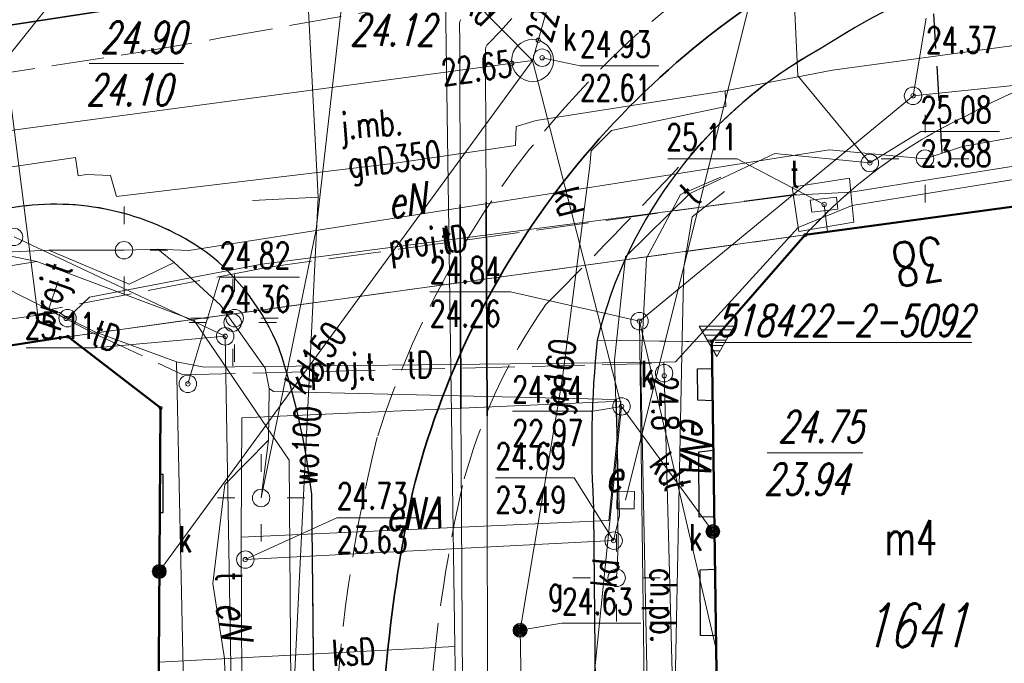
# Model space of a CAD drawing. Header units: metres. Extents: x 5515378 to 5515541, y 5844026 to 5844183.
# Tile 9 of 12: x 5515463 to 5515491, y 5844112 to 5844131. Entities that reach past the tile are written whole.
import ezdxf
from ezdxf.enums import TextEntityAlignment as Align

# ---------------------------------------------------------------- set-up
doc = ezdxf.new("R2010")
doc.units = ezdxf.units.M
doc.header["$MEASUREMENT"] = 0
for name, pattern in [('1', [0]), ('2_EGBU_A', [0]), ('3_14', [1, -1]), ('3_OTKC', [1.5, 1, -0.5]), ('3_OTKJ', [2, 1.5, -0.5]), ('3_OTKK', [0]), ('3_OTKT', [0]), ('4_SUCP', [0]), ('4_SUGP', [0]), ('4_SUKP', [0]), ('4_SULO', [0]), ('4_SUPK', [0]), ('4_SUPP_P', [2, 1.5, -0.5]), ('4_SUTP_A', [0]), ('4_SUWP', [0]), ('7', [2, 1.5, -0.5]), ('UPE', [0]), ('UXE', [1.5, 1, -0.5])]:
    doc.linetypes.add(name, pattern=pattern)
doc.layers.get('0').update_dxf_attribs({"color": 250, "linetype": 'CONTINUOUS', "lineweight": 100})
for name, color, linetype, lineweight in [('Dzialki', 7, '1', 13), ('EADTD_T_0', 7, 'CONTINUOUS', 25), ('EGBB_E_T_0', 7, 'CONTINUOUS', 20), ('EGBB_L_0', 7, '2_EGBU_A', 50), ('Numery_dzialek', 7, 'CONTINUOUS', 13), ('OTK_E_T_0', 7, 'CONTINUOUS', 0), ('OTK_E_T_1', 7, 'CONTINUOUS', 0), ('OTK_L_0', 7, '3_OTKJ', 18), ('OTK_L_1', 7, '3_OTKK', 25), ('OTK_L_13', 7, '3_OTKT', 35), ('OTK_L_2', 7, '3_OTKC', 18), ('Punkty', 7, 'CONTINUOUS', 13), ('SUL_L_1', 7, '4_SULO', 35), ('SUP_E_T_1', 7, 'CONTINUOUS', 0), ('SUP_L_1', 7, '4_SUPK', 18), ('SUP_T_0', 7, 'CONTINUOUS', 18), ('SUP_T_4', 7, 'CONTINUOUS', 18), ('SUWP_E_T_0', 5, 'CONTINUOUS', 0), ('SUWP_L_0', 5, '4_SUWP', 18), ('SZNPS_T_1', 7, 'CONTINUOUS', 18), ('SZNPS_T_4', 7, 'CONTINUOUS', 18), ('UEEOA_T_3', 1, 'CONTINUOUS', 18), ('UEEOC_T_3', 1, 'CONTINUOUS', 18), ('UEEOO_T_0', 1, 'CONTINUOUS', 18), ('UEEPA_T_2', 1, 'CONTINUOUS', 18), ('UEEPON_L_0', 1, 'UPE', 18), ('UEEPON_L_1', 1, 'UPE', 18), ('ZUDP_L_5', 1, 'UXE', 25)]:
    doc.layers.add(name, color=color, linetype=linetype, lineweight=lineweight)
for name, color, linetype, lineweight, true_color in [('Kontury', 96, '7', 18, 0x006f00), ('P_SUTP_E_T_0', 30, 'CONTINUOUS', 0, 0xff9100), ('P_SUTP_L_0', 30, '4_SUPP_P', 18, 0xff9100), ('SUCP_L_0', 212, '4_SUCP', 18, 0xd200d2), ('SUG_E_T_4', 52, 'CONTINUOUS', 0, 0xbfbf00), ('SUG_T_2', 52, 'CONTINUOUS', 18, 0xbfbf00), ('SUGP_E_T_0', 52, 'CONTINUOUS', 0, 0xbfbf00), ('SUGP_L_0', 52, '4_SUGP', 18, 0xbfbf00), ('SUGR_T_0', 52, 'CONTINUOUS', 18, 0xbfbf00), ('SUK_E_T_5', 36, 'CONTINUOUS', 0, 0x803300), ('SUK_T_4', 36, 'CONTINUOUS', 18, 0x803300), ('SUKP_E_T_0', 36, 'CONTINUOUS', 0, 0x803300), ('SUKP_L_0', 36, '4_SUKP', 18, 0x803300), ('SUKR_T_0', 36, 'CONTINUOUS', 18, 0x803300), ('SUTP_E_T_0', 30, 'CONTINUOUS', 0, 0xff9100), ('SUTP_L_0', 30, '4_SUTP_A', 18, 0xff9100), ('SUTR_T_0', 30, 'CONTINUOUS', 18, 0xff9100)]:
    doc.layers.add(name, color=color, linetype=linetype, lineweight=lineweight, true_color=true_color)
doc.styles.get("Standard").update_dxf_attribs({"font": 'Simplex.SHX', "width": 0.75})

# ---------------------------------------------------------------- blocks, each defined once
blk = doc.blocks.new('GRO')
at = {"linetype": 'Continuous'}
blk.add_circle((0, 0), 0.045, dxfattribs=at)
blk = doc.blocks.new('4_SUGW')
at = {"linetype": 'Continuous'}
for radius in [0.2, 0.175, 0.15, 0.125, 0.1, 0.075, 0.05, 0.025, 0.00715]:
    blk.add_circle((0, 0), radius, dxfattribs=at)
blk = doc.blocks.new('4_SUPS')
at = {"linetype": 'Continuous'}
blk.add_circle((0, 0), 0.0625, dxfattribs=at)
blk = doc.blocks.new('4_SUKU')
at = {"linetype": 'Continuous'}
for radius in [0.2, 0.175, 0.15, 0.125, 0.1, 0.075, 0.05, 0.025, 0.00715]:
    blk.add_circle((0, 0), radius, dxfattribs=at)
blk = doc.blocks.new('4_SUPW')
at = {"linetype": 'Continuous'}
blk.add_circle((0, 0), 0.25, dxfattribs=at)
blk = doc.blocks.new('4_SUPK')
at = {"linetype": 'Continuous'}
blk.add_circle((0, 0), 0.25, dxfattribs=at)
blk = doc.blocks.new('4_SUPW_B')
at = {"linetype": 'Continuous'}
for p, q in [((0.375, 0.175), (-0.375, 0.175)), ((-0.375, 0.175), (-0.375, -0.175)), ((0.375, -0.175), (0.375, 0.175)), ((-0.375, -0.175), (0.375, -0.175))]:
    blk.add_line(p, q, dxfattribs=at)
blk = doc.blocks.new('OSW')
at = {"linetype": 'Continuous'}
for p, q in [((0.5, 0.2887), (-0.5, 0.2887)), ((-0.5, 0.2887), (0, -0.57735)), ((0, -0.57735), (0.5, 0.2887)), ((-0.44095, 0.1864), (0.44095, 0.1864)), ((-0.35435, 0.0364), (0.35435, 0.0364)), ((-0.26775, -0.1136), (0.26775, -0.1136)), ((-0.18115, -0.2636), (0.18115, -0.2636)), ((-0.09455, -0.4136), (0.09455, -0.4136)), ((-0.00795, -0.5636), (0.00795, -0.5636))]:
    blk.add_line(p, q, dxfattribs=at)
blk = doc.blocks.new('SLS')
at = {"linetype": 'Continuous'}
blk.add_circle((0, 0), 0.25, dxfattribs=at)
blk = doc.blocks.new('LAT')
at = {"linetype": 'Continuous'}
for p, q in [((0, 0.75), (0, 1.25)), ((-1.25, 0), (-0.75, 0)), ((0.75, 0), (1.25, 0)), ((0, -0.75), (0, -1.25))]:
    blk.add_line(p, q, dxfattribs=at)
blk = doc.blocks.new('WLM')
at = {"linetype": 'Continuous'}
for p, q in [((0.25, 0.25), (-0.25, 0.25)), ((-0.25, 0.25), (-0.25, -0.25)), ((0.25, -0.25), (0.25, 0.25)), ((-0.25, -0.25), (0.25, -0.25))]:
    blk.add_line(p, q, dxfattribs=at)

msp = doc.modelspace()

# ---------------------------------------------------------------- linework, layer by layer
at = {"layer": 'Dzialki'}
for p, q in [((5515492.75, 5844125.63), (5515485.33, 5844124.62)), ((5515485.33, 5844124.62), (5515464.23, 5844121.71)), ((5515485.33, 5844124.62), (5515482.66, 5844121.57)), ((5515456.74, 5844120.56), (5515464.23, 5844121.71)), ((5515464.23, 5844121.71), (5515466.88, 5844119.67)), ((5515482.66, 5844121.57), (5515482.92, 5844102.42)), ((5515466.88, 5844119.67), (5515466.77, 5844104.48))]:
    msp.add_line(p, q, dxfattribs=at)
at = {"layer": 'EGBB_L_0', "linetype": '2_EGBU_A'}
for p, q in [((5515485.328, 5844124.62), (5515492.747, 5844125.631)), ((5515482.658, 5844121.567), (5515485.328, 5844124.62)), ((5515452.379, 5844119.888), (5515464.23, 5844121.712)), ((5515464.23, 5844121.712), (5515466.878, 5844119.672)), ((5515482.786, 5844112.128), (5515482.658, 5844121.567)), ((5515466.878, 5844119.672), (5515466.826, 5844112.399)), ((5515466.826, 5844112.399), (5515466.802, 5844109.538))]:
    msp.add_line(p, q, dxfattribs=at)
at = {"layer": 'Kontury'}
for p, q in [((5515492.75, 5844125.63), (5515485.33, 5844124.62)), ((5515485.33, 5844124.62), (5515464.23, 5844121.71)), ((5515485.33, 5844124.62), (5515482.66, 5844121.57)), ((5515456.74, 5844120.56), (5515464.23, 5844121.71)), ((5515464.23, 5844121.71), (5515466.88, 5844119.67)), ((5515482.66, 5844121.57), (5515482.92, 5844102.42)), ((5515466.88, 5844119.67), (5515466.77, 5844104.48))]:
    msp.add_line(p, q, dxfattribs=at)
at = {"layer": 'OTK_L_0', "linetype": '3_OTKJ'}
for p, q in [((5515468.602, 5844130.256), (5515477.63, 5844131.867)), ((5515466.301, 5844129.845), (5515468.602, 5844130.256)), ((5515449.935, 5844127.327), (5515466.301, 5844129.845)), ((5515458.861, 5844124.815), (5515462.849, 5844125.431)), ((5515485.328, 5844124.62), (5515482.658, 5844121.567)), ((5515482.658, 5844121.567), (5515479.375, 5844121.609)), ((5515471.206, 5844117.202), (5515471.297, 5844109.118))]:
    msp.add_line(p, q, dxfattribs=at)
for centre, radius, start, end in [((5515498.342, 5844110.477), 23.179, 99.8411, 122.8839), ((5515494.98, 5844114.144), 21.731, 121.0344, 137.8992), ((5515492.004, 5844118.547), 12.995, 118.7328, 166.37), ((5515492.004, 5844118.547), 12.995, 118.7328, 137.8406), ((5515498.423, 5844112.776), 17.451, 97.5961, 119.092), ((5515497.604, 5844111.129), 25.703, 136.8341, 162.5644), ((5515496.202, 5844114.725), 14.702, 115.2202, 137.6991), ((5515355.718, 5844244.662), 172.69, 315.02446, 317.17307), ((5515463.862, 5844117.992), 7.507, 54.8064, 97.7547), ((5515464.117, 5844118.882), 6.64, 21.9785, 52.182), ((5515491.477, 5844113.249), 16.503, 145.4698, 165.2247), ((5515450.629, 5844114.788), 20.718, 6.6899, 18.5148), ((5515513.705, 5844108.701), 41.867, 165.9982, 179.4301), ((5515516.217, 5844108.271), 41.721, 167.2805, 175.2221)]:
    msp.add_arc(centre, radius, start, end, dxfattribs=at)
at = {"layer": 'OTK_L_1', "linetype": '3_OTKK'}
for p, q in [((5515462.849, 5844125.431), (5515458.861, 5844124.815)), ((5515482.24, 5844120.79), (5515482.668, 5844120.801)), ((5515482.25, 5844119.89), (5515482.24, 5844120.79)), ((5515482.681, 5844119.876), (5515482.25, 5844119.89)), ((5515482.28, 5844118.42), (5515482.7, 5844118.462)), ((5515482.29, 5844116.55), (5515482.28, 5844118.42)), ((5515466.95, 5844117.77), (5515466.864, 5844117.771)), ((5515466.95, 5844116.68), (5515466.95, 5844117.77)), ((5515471.297, 5844109.118), (5515471.206, 5844117.202)), ((5515466.856, 5844116.681), (5515466.95, 5844116.68)), ((5515479.354, 5844107.621), (5515479.282, 5844116.689)), ((5515482.726, 5844116.552), (5515482.29, 5844116.55)), ((5515482.32, 5844115.04), (5515482.746, 5844115.06)), ((5515482.33, 5844113.16), (5515482.32, 5844115.04)), ((5515482.772, 5844113.148), (5515482.33, 5844113.16))]:
    msp.add_line(p, q, dxfattribs=at)
for centre, radius, start, end in [((5515498.342, 5844110.477), 23.179, 99.8411, 122.8839), ((5515492.004, 5844118.547), 12.995, 118.7328, 166.37), ((5515463.862, 5844117.992), 7.507, 54.8064, 97.7547), ((5515464.117, 5844118.882), 6.64, 21.9785, 52.182), ((5515450.629, 5844114.788), 20.718, 6.6899, 18.5148), ((5515507.884, 5844118.606), 28.667, 173.9871, 183.8342)]:
    msp.add_arc(centre, radius, start, end, dxfattribs=at)
at = {"layer": 'OTK_L_13', "linetype": '3_OTKT'}
msp.add_line((5515465.753, 5844131.106), (5515456.216, 5844129.65), dxfattribs=at)
for centre, radius, start, end in [((5515480.696, 5844036.528), 99.647, 98.97889, 110.56366), ((5515497.366, 5844111.418), 23.998, 118.177, 165.9294), ((5515517.407, 5844108.162), 44.262, 168.1477, 180.4089)]:
    msp.add_arc(centre, radius, start, end, dxfattribs=at)
at = {"layer": 'OTK_L_2', "linetype": '3_OTKC'}
for p, q in [((5515492.747, 5844125.631), (5515485.328, 5844124.62)), ((5515464.23, 5844121.712), (5515459.911, 5844121.047)), ((5515466.878, 5844119.672), (5515464.23, 5844121.712)), ((5515482.658, 5844121.567), (5515482.668, 5844120.801)), ((5515482.668, 5844120.801), (5515482.24, 5844120.79)), ((5515482.24, 5844120.79), (5515482.25, 5844119.89)), ((5515482.25, 5844119.89), (5515482.681, 5844119.876)), ((5515482.681, 5844119.876), (5515482.7, 5844118.462)), ((5515466.864, 5844117.771), (5515466.878, 5844119.672)), ((5515482.7, 5844118.462), (5515482.28, 5844118.42)), ((5515482.28, 5844118.42), (5515482.29, 5844116.55)), ((5515466.95, 5844117.77), (5515466.864, 5844117.771)), ((5515466.95, 5844116.68), (5515466.95, 5844117.77)), ((5515466.826, 5844112.399), (5515466.856, 5844116.681)), ((5515466.856, 5844116.681), (5515466.95, 5844116.68)), ((5515479.282, 5844116.689), (5515479.354, 5844107.621)), ((5515482.29, 5844116.55), (5515482.726, 5844116.552)), ((5515482.726, 5844116.552), (5515482.746, 5844115.06)), ((5515482.746, 5844115.06), (5515482.32, 5844115.04)), ((5515482.32, 5844115.04), (5515482.33, 5844113.16)), ((5515482.33, 5844113.16), (5515482.772, 5844113.148)), ((5515482.772, 5844113.148), (5515482.786, 5844112.128)), ((5515466.802, 5844109.538), (5515466.826, 5844112.399))]:
    msp.add_line(p, q, dxfattribs=at)
at = {"layer": 'OTK_L_2', "linetype": '3_14'}
for p, q in [((5515458.861, 5844124.815), (5515462.849, 5844125.431)), ((5515479.375, 5844121.609), (5515482.658, 5844121.567)), ((5515471.206, 5844117.202), (5515471.297, 5844109.118))]:
    msp.add_line(p, q, dxfattribs=at)
for centre, radius, start, end in [((5515498.423, 5844112.776), 17.451, 97.5961, 119.092), ((5515496.202, 5844114.725), 14.702, 115.2202, 137.6991), ((5515463.862, 5844117.992), 7.507, 54.8064, 97.7547), ((5515464.117, 5844118.882), 6.64, 21.9785, 52.182), ((5515450.629, 5844114.788), 20.718, 6.6899, 18.5148)]:
    msp.add_arc(centre, radius, start, end, dxfattribs=at)
at = {"layer": 'OTK_L_2', "linetype": '3_OTKC'}
msp.add_arc((5515507.884, 5844118.606), 28.667, 173.9871, 183.8342, dxfattribs=at)
at = {"layer": 'P_SUTP_L_0', "linetype": '4_SUPP_P'}
for p, q in [((5515485.07, 5844125.79), (5515469.965, 5844123.695)), ((5515469.965, 5844123.695), (5515463.67, 5844122.48)), ((5515463.67, 5844122.48), (5515463.95, 5844123.3)), ((5515463.67, 5844122.48), (5515465, 5844121.79)), ((5515465, 5844121.79), (5515467.52, 5844120.62)), ((5515467.52, 5844120.62), (5515480.93, 5844120.94))]:
    msp.add_line(p, q, dxfattribs=at)
at = {"layer": 'SUCP_L_0', "linetype": '4_SUCP'}
for p, q in [((5515475.442, 5844130.722), (5515475.43, 5844130.655)), ((5515475.469, 5844130.785), (5515475.442, 5844130.722)), ((5515476.6, 5844130.44), (5515476.93, 5844130.81)), ((5515475.43, 5844130.655), (5515475.43, 5844130.64)), ((5515475.43, 5844130.64), (5515475.44, 5844130.17)), ((5515476.26, 5844130.1), (5515476.6, 5844130.44)), ((5515475.44, 5844130.17), (5515475.456, 5844125.481)), ((5515476.18, 5844129.934), (5515476.192, 5844129.996)), ((5515476.18, 5844129.91), (5515476.18, 5844129.934)), ((5515476.18, 5844129.41), (5515476.18, 5844129.91)), ((5515476.192, 5844129.996), (5515476.22, 5844130.052)), ((5515476.22, 5844130.052), (5515476.26, 5844130.1)), ((5515476.196, 5844125.558), (5515476.18, 5844129.41)), ((5515475.456, 5844125.481), (5515475.475, 5844119.648)), ((5515476.222, 5844119.445), (5515476.196, 5844125.558)), ((5515475.475, 5844119.648), (5515475.48, 5844118.18)), ((5515476.23, 5844117.44), (5515476.222, 5844119.445)), ((5515475.55, 5844106.34), (5515475.48, 5844118.18)), ((5515476.25, 5844106.13), (5515476.23, 5844117.44))]:
    msp.add_line(p, q, dxfattribs=at)
at = {"layer": 'SUGP_L_0', "linetype": '4_SUGP'}
for p, q in [((5515486.11, 5844129.338), (5515515.136, 5844133.27)), ((5515483.033, 5844128.744), (5515486.11, 5844129.338)), ((5515477.629, 5844127.89), (5515483.033, 5844128.744)), ((5515483.033, 5844128.744), (5515483.059, 5844128.298)), ((5515483.059, 5844128.298), (5515479.783, 5844127.606)), ((5515477.056, 5844127.726), (5515477.629, 5844127.89)), ((5515477.034, 5844127.179), (5515477.056, 5844127.726)), ((5515479.783, 5844127.606), (5515479.198, 5844127.023)), ((5515473.607, 5844126.671), (5515477.034, 5844127.179)), ((5515479.198, 5844127.023), (5515479.167, 5844126.594)), ((5515450.514, 5844124.806), (5515464.448, 5844126.835)), ((5515464.448, 5844126.835), (5515464.524, 5844126.312)), ((5515465.62, 5844125.72), (5515473.607, 5844126.671)), ((5515479.167, 5844126.594), (5515478.374, 5844120.467)), ((5515464.524, 5844126.312), (5515464.764, 5844126.349)), ((5515464.764, 5844126.349), (5515465.447, 5844126.325)), ((5515465.447, 5844126.325), (5515465.62, 5844125.72)), ((5515478.374, 5844120.467), (5515477.167, 5844113.31)), ((5515477.167, 5844113.31), (5515477.24, 5844109.46))]:
    msp.add_line(p, q, dxfattribs=at)
at = {"layer": 'SUGR_T_0', "linetype": 'Continuous', "lineweight": 0}
for p, q in [((5515477.167, 5844113.31), (5515478.367, 5844113.51)), ((5515478.367, 5844113.51), (5515480.62, 5844113.51))]:
    msp.add_line(p, q, dxfattribs=at)
at = {"layer": 'SUKP_L_0', "linetype": '4_SUKP'}
for p, q in [((5515477.525, 5844129.612), (5515482.009, 5844145.438)), ((5515475.298, 5844112.845), (5515474.979, 5844135.004)), ((5515477.525, 5844129.612), (5515473.031, 5844134.161)), ((5515445.338, 5844125.296), (5515477.525, 5844129.612)), ((5515477.525, 5844129.612), (5515466.844, 5844114.991)), ((5515477.525, 5844129.612), (5515480.07, 5844119.715)), ((5515480.07, 5844119.715), (5515479.1, 5844110.19)), ((5515480.07, 5844119.715), (5515482.685, 5844116.137)), ((5515475.298, 5844112.845), (5515466.826, 5844112.399)), ((5515475.337, 5844111.118), (5515475.298, 5844112.845))]:
    msp.add_line(p, q, dxfattribs=at)
at = {"layer": 'SUKR_T_0', "linetype": 'Continuous', "lineweight": 0}
for p, q in [((5515477.8, 5844129.69), (5515478.884, 5844129.454)), ((5515478.884, 5844129.454), (5515481.137, 5844129.454)), ((5515480.07, 5844119.715), (5515479.254, 5844119.58)), ((5515476.947, 5844119.58), (5515479.254, 5844119.58))]:
    msp.add_line(p, q, dxfattribs=at)
at = {"layer": 'SUL_L_1', "linetype": '4_SULO'}
for p, q in [((5515475.475, 5844119.648), (5515475.456, 5844125.481)), ((5515476.222, 5844119.445), (5515476.196, 5844125.558))]:
    msp.add_line(p, q, dxfattribs=at)
at = {"layer": 'SUP_L_1', "linetype": '4_SUPK'}
for p, q in [((5515486.591, 5844126.249), (5515484.956, 5844125.991)), ((5515486.63, 5844125.84), (5515486.591, 5844126.249)), ((5515484.956, 5844125.991), (5515485.063, 5844125.284)), ((5515486.669, 5844125.461), (5515486.63, 5844125.84)), ((5515486.72, 5844124.982), (5515486.669, 5844125.461)), ((5515485.063, 5844125.284), (5515485.123, 5844124.835)), ((5515485.123, 5844124.835), (5515485.146, 5844124.715)), ((5515485.146, 5844124.715), (5515486.72, 5844124.982))]:
    msp.add_line(p, q, dxfattribs=at)
at = {"layer": 'SUP_L_1', "linetype": '4_SUPK', "lineweight": 0}
msp.add_circle((5515477.525, 5844129.612), 0.6, dxfattribs=at)
at = {"layer": 'SUTP_L_0', "linetype": '4_SUTP_A'}
for p, q in [((5515461.082, 5844140.234), (5515463.366, 5844122.322)), ((5515485.115, 5844129.174), (5515484.813, 5844135.504)), ((5515488.413, 5844128.601), (5515520.192, 5844131.908)), ((5515486.63, 5844125.84), (5515517.275, 5844130.749)), ((5515486.669, 5844125.461), (5515517.323, 5844130.4)), ((5515487.177, 5844126.679), (5515485.115, 5844129.174)), ((5515480.585, 5844122.153), (5515488.413, 5844128.601)), ((5515482.028, 5844125.802), (5515484.453, 5844126.95)), ((5515484.453, 5844126.95), (5515487.177, 5844126.679)), ((5515469.774, 5844123.78), (5515484.992, 5844125.762)), ((5515480.18, 5844123.992), (5515482.028, 5844125.802)), ((5515484.992, 5844125.762), (5515486.63, 5844125.84)), ((5515485.123, 5844124.835), (5515486.669, 5844125.461)), ((5515485.865, 5844125.486), (5515485.969, 5844124.707)), ((5515481.611, 5844120.993), (5515485.123, 5844124.835)), ((5515462.688, 5844124.564), (5515468.73, 5844121.72)), ((5515479.866, 5844121.034), (5515480.18, 5844123.992)), ((5515464.844, 5844122.836), (5515469.774, 5844123.78)), ((5515464.219, 5844122.238), (5515464.844, 5844122.836)), ((5515463.366, 5844122.322), (5515426.887, 5844117.109)), ((5515463.984, 5844122.406), (5515463.366, 5844122.322)), ((5515464.219, 5844122.238), (5515463.984, 5844122.406)), ((5515464.997, 5844121.85), (5515464.219, 5844122.238)), ((5515480.944, 5844094.638), (5515480.585, 5844122.153)), ((5515480.585, 5844122.153), (5515482.778, 5844112.768)), ((5515467.338, 5844120.993), (5515464.997, 5844121.85)), ((5515468.73, 5844121.72), (5515469.072, 5844101.288)), ((5515467.338, 5844120.993), (5515468.131, 5844120.842)), ((5515467.338, 5844120.993), (5515467.843, 5844097.819)), ((5515468.131, 5844120.842), (5515481.281, 5844120.985)), ((5515480.011, 5844116.596), (5515479.866, 5844121.034)), ((5515481.281, 5844120.985), (5515481.611, 5844120.993)), ((5515481.281, 5844120.985), (5515481.289, 5844120.665)), ((5515481.289, 5844120.665), (5515481.872, 5844098.854)), ((5515479.844, 5844115.876), (5515480.011, 5844116.596)), ((5515469.304, 5844115.333), (5515479.844, 5844115.876))]:
    msp.add_line(p, q, dxfattribs=at)
at = {"layer": 'SUTR_T_0', "linetype": 'Continuous', "lineweight": 0}
for p, q in [((5515488.413, 5844128.601), (5515488.787, 5844130.825)), ((5515487.177, 5844126.679), (5515488.634, 5844127.582)), ((5515488.634, 5844127.582), (5515490.887, 5844127.582)), ((5515481.397, 5844126.797), (5515483.378, 5844126.797)), ((5515485.868, 5844125.492), (5515483.378, 5844126.797)), ((5515467.662, 5844120.361), (5515468.574, 5844123.415)), ((5515468.574, 5844123.415), (5515470.854, 5844123.415)), ((5515464.178, 5844122.231), (5515462.132, 5844123.26)), ((5515474.588, 5844122.993), (5515476.895, 5844122.993)), ((5515480.585, 5844122.153), (5515476.895, 5844122.993)), ((5515468.73, 5844121.72), (5515465.02, 5844121.395)), ((5515463.039, 5844121.395), (5515465.02, 5844121.395)), ((5515476.465, 5844117.672), (5515478.718, 5844117.672)), ((5515479.844, 5844115.876), (5515478.718, 5844117.672)), ((5515469.304, 5844115.333), (5515471.926, 5844116.527)), ((5515471.926, 5844116.527), (5515474.206, 5844116.527))]:
    msp.add_line(p, q, dxfattribs=at)
at = {"layer": 'SUWP_L_0', "linetype": '4_SUWP'}
for p, q in [((5515470.741, 5844138.302), (5515471.386, 5844125.697)), ((5515471.386, 5844125.697), (5515469.51, 5844125.607)), ((5515470.686, 5844111.479), (5515471.386, 5844125.697))]:
    msp.add_line(p, q, dxfattribs=at)
at = {"layer": 'UEEOC_T_3', "linetype": 'Continuous'}
for p, q in [((5515464.837, 5844129.522), (5515467.541, 5844129.522)), ((5515484.236, 5844118.384), (5515486.972, 5844118.384))]:
    msp.add_line(p, q, dxfattribs=at)
at = {"layer": 'UEEPON_L_0', "linetype": 'UPE', "lineweight": 18}
for p, q in [((5515484.814, 5844135.604), (5515480.189, 5844117.035)), ((5515472.363, 5844133.848), (5515471.337, 5844124.777)), ((5515465.11, 5844132.975), (5515457.294, 5844123.198)), ((5515489.824, 5844127.152), (5515506.534, 5844130.084)), ((5515467.691, 5844124.173), (5515486.009, 5844127.056)), ((5515486.009, 5844127.056), (5515488.755, 5844126.802)), ((5515488.755, 5844126.802), (5515489.824, 5844127.152)), ((5515471.337, 5844124.777), (5515469.757, 5844117.096)), ((5515465.835, 5844124.183), (5515466.802, 5844124.213)), ((5515466.802, 5844124.213), (5515467.271, 5844123.83)), ((5515466.802, 5844124.213), (5515467.691, 5844124.173)), ((5515459.951, 5844124.019), (5515463.686, 5844124.181)), ((5515463.686, 5844124.181), (5515465.835, 5844124.183)), ((5515463.686, 5844124.181), (5515465.977, 5844123.216)), ((5515465.977, 5844123.216), (5515467.271, 5844123.83)), ((5515467.271, 5844123.83), (5515468.591, 5844122.609)), ((5515468.591, 5844122.609), (5515469.869, 5844120.812)), ((5515469.869, 5844120.812), (5515469.992, 5844120.226)), ((5515469.992, 5844120.226), (5515469.964, 5844118.751)), ((5515469.992, 5844120.226), (5515470.116, 5844120.142)), ((5515470.116, 5844120.142), (5515479.927, 5844119.91)), ((5515479.927, 5844119.91), (5515479.979, 5844115.71)), ((5515469.964, 5844118.751), (5515468.718, 5844117.48)), ((5515469.964, 5844118.751), (5515469.757, 5844117.096)), ((5515468.718, 5844117.48), (5515468.375, 5844114.648)), ((5515479.93, 5844114.81), (5515479.979, 5844115.71)), ((5515468.375, 5844114.648), (5515468.711, 5844112.503)), ((5515468.711, 5844112.503), (5515468.847, 5844107.899))]:
    msp.add_line(p, q, dxfattribs=at)
at = {"layer": 'UEEPON_L_1', "linetype": 'UPE', "lineweight": 18}
for p, q in [((5515481.761, 5844125.778), (5515482.909, 5844126.274)), ((5515480.782, 5844123.955), (5515481.761, 5844125.778)), ((5515482.096, 5844125.135), (5515483.019, 5844125.867)), ((5515481.849, 5844123.699), (5515482.096, 5844125.135)), ((5515461.742, 5844124.185), (5515463.34, 5844123.862)), ((5515480.625, 5844120.81), (5515480.782, 5844123.955)), ((5515426.44, 5844117.848), (5515463.34, 5844123.862)), ((5515463.34, 5844123.862), (5515467.84, 5844122.175)), ((5515481.806, 5844121.668), (5515481.849, 5844123.699)), ((5515467.84, 5844122.175), (5515470.563, 5844118.177)), ((5515481.504, 5844106.567), (5515481.806, 5844121.668)), ((5515480.899, 5844106.783), (5515480.625, 5844120.81)), ((5515480.047, 5844119.867), (5515469.205, 5844119.386)), ((5515479.706, 5844116.448), (5515480.047, 5844119.867)), ((5515469.205, 5844119.386), (5515469.184, 5844115.975)), ((5515470.563, 5844118.177), (5515470.696, 5844100.726)), ((5515469.184, 5844115.975), (5515479.706, 5844116.448)), ((5515469.184, 5844115.975), (5515469.267, 5844100.693))]:
    msp.add_line(p, q, dxfattribs=at)
at = {"layer": 'ZUDP_L_5', "linetype": 'UXE', "lineweight": 25}
msp.add_line((5515488.188, 5844144.425), (5515489.244, 5844126.879), dxfattribs=at)

# ---------------------------------------------------------------- block references
at = {"layer": 'Punkty'}
for p in [(5515485.33, 5844124.62), (5515464.23, 5844121.71), (5515482.66, 5844121.57), (5515466.88, 5844119.67)]:
    msp.add_blockref('GRO', p, dxfattribs=at)
at = {"layer": 'SUG_T_2'}
msp.add_blockref('4_SUGW', (5515477.167, 5844113.31), dxfattribs=at)
at = {"layer": 'SUGR_T_0'}
msp.add_blockref('4_SUPS', (5515477.167, 5844113.31), dxfattribs=at)
at = {"layer": 'SUK_T_4'}
for p in [(5515482.685, 5844116.137), (5515466.844, 5844114.991)]:
    msp.add_blockref('4_SUKU', p, dxfattribs=at)
at = {"layer": 'SUKR_T_0'}
for p, rotation in [((5515477.689, 5844130.189), 74.18215546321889), ((5515476.93, 5844129.532), 7.637316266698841)]:
    msp.add_blockref('4_SUPS', p, dxfattribs=dict(at, rotation=rotation))
for p in [(5515477.8, 5844129.69), (5515480.07, 5844119.715)]:
    msp.add_blockref('4_SUPS', p, dxfattribs=at)
at = {"layer": 'SUP_T_0'}
for p in [(5515488.413, 5844128.601), (5515487.177, 5844126.679), (5515462.688, 5844124.564), (5515464.219, 5844122.238), (5515480.585, 5844122.153), (5515468.73, 5844121.72), (5515481.289, 5844120.665), (5515467.662, 5844120.361), (5515479.844, 5844115.876), (5515469.304, 5844115.333)]:
    msp.add_blockref('4_SUPK', p, dxfattribs=at)
at = {"layer": 'SUP_T_4'}
for p in [(5515477.8, 5844129.69), (5515480.07, 5844119.715)]:
    msp.add_blockref('4_SUPW', p, dxfattribs=at)
at = {"layer": 'SUP_T_4', "rotation": 6.552900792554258}
msp.add_blockref('4_SUPW_B', (5515485.865, 5844125.486), dxfattribs=at)
at = {"layer": 'SUTR_T_0'}
for p in [(5515488.413, 5844128.601), (5515487.177, 5844126.679), (5515485.868, 5844125.492), (5515464.178, 5844122.231), (5515480.585, 5844122.153), (5515468.73, 5844121.72), (5515481.292, 5844120.592), (5515467.662, 5844120.361), (5515479.844, 5844115.876), (5515469.304, 5844115.333)]:
    msp.add_blockref('4_SUPS', p, dxfattribs=at)
at = {"layer": 'SZNPS_T_1'}
msp.add_blockref('OSW', (5515482.795, 5844121.721), dxfattribs=at)
at = {"layer": 'UEEPA_T_2'}
for name, p in [('LAT', (5515488.755, 5844126.802)), ('LAT', (5515465.835, 5844124.183)), ('LAT', (5515468.944, 5844122.112)), ('LAT', (5515469, 5844122.24)), ('SLS', (5515468.944, 5844122.112)), ('SLS', (5515469, 5844122.24)), ('LAT', (5515469.757, 5844117.096)), ('LAT', (5515479.93, 5844114.81)), ('SLS', (5515479.93, 5844114.81))]:
    msp.add_blockref(name, p, dxfattribs=at)
for name, p, rotation in [('SLS', (5515488.755, 5844126.802), 40.51014247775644), ('SLS', (5515465.835, 5844124.183), 33.27317456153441), ('SLS', (5515469.757, 5844117.096), 287.5391446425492), ('WLM', (5515480.189, 5844117.035), 358.9500448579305)]:
    msp.add_blockref(name, p, dxfattribs=dict(at, rotation=rotation))

# ---------------------------------------------------------------- texts
at = {"layer": 'EADTD_T_0', "width": 0.7}
msp.add_text('38', height=1.25, rotation=189.3129, dxfattribs=at).set_placement((5515488.472, 5844124.472), align=Align.CENTER)
at = {"layer": 'EGBB_E_T_0', "width": 0.7}
msp.add_text('m4', height=1, dxfattribs=at).set_placement((5515488.352, 5844115.963), align=Align.MIDDLE)
at = {"layer": 'Numery_dzialek', "oblique": 15, "width": 0.7}
msp.add_text('1641', height=1.25, dxfattribs=at).set_placement((5515488.47, 5844113.45), align=Align.MIDDLE)
at = {"layer": 'OTK_E_T_0', "lineweight": 9, "width": 0.7}
msp.add_text('j.mb.', height=0.75, rotation=4.5739, dxfattribs=at).set_placement((5515472.917, 5844127.689), align=Align.MIDDLE)
at = {"layer": 'OTK_E_T_1', "lineweight": 9, "width": 0.7}
msp.add_text('ch.pb.', height=0.75, rotation=270.45, dxfattribs=at).set_placement((5515481.15, 5844114.02), align=Align.MIDDLE)
at = {"layer": 'P_SUTP_E_T_0', "lineweight": 9, "width": 0.7}
for rotation, p in [(7.8972, (5515474.342, 5844124.302)), (71.1468, (5515463.81, 5844122.89)), (1.367, (5515472.087, 5844120.729))]:
    msp.add_text('proj.t', height=0.75, rotation=rotation, dxfattribs=at).set_placement(p, align=Align.MIDDLE)
at = {"layer": 'SUG_E_T_4', "lineweight": 9, "width": 0.7}
msp.add_text('g', height=0.75, dxfattribs=at).set_placement((5515477.967, 5844114.11))
at = {"layer": 'SUGP_E_T_0', "lineweight": 9, "width": 0.7}
for s, rotation, p in [('gnD350', 6.7902, (5515473.583, 5844126.668)), ('gn160', 82.6254, (5515478.382, 5844120.527))]:
    msp.add_text(s, height=0.75, rotation=rotation, dxfattribs=at).set_placement(p, align=Align.MIDDLE)
at = {"layer": 'SUGR_T_0', "lineweight": 9, "width": 0.7}
msp.add_text('24.63', height=0.75, dxfattribs=at).set_placement((5515478.367, 5844114.51), align=Align.TOP_LEFT)
at = {"layer": 'SUK_E_T_5', "lineweight": 9, "width": 0.7}
for p in [(5515467.394, 5844115.541), (5515482.002, 5844115.593)]:
    msp.add_text('k', height=0.75, dxfattribs=at).set_placement(p)
at = {"layer": 'SUKP_E_T_0', "lineweight": 9, "width": 0.7}
for s, rotation, p in [('kd', 314.6517, (5515476.063, 5844131.092)), ('kd', 284.421, (5515478.563, 5844125.574)), ('kd150', 54.2252, (5515471.315, 5844121.111)), ('kd', 306.1669, (5515481.378, 5844117.926)), ('kd', 84.1852, (5515479.585, 5844114.953)), ('ksD', 3.0116, (5515472.4, 5844112.693))]:
    msp.add_text(s, height=0.75, rotation=rotation, dxfattribs=at).set_placement(p, align=Align.MIDDLE)
at = {"layer": 'SUKR_T_0', "lineweight": 9, "width": 0.7}
msp.add_text('22.64', height=0.75, rotation=74.1822, dxfattribs=at).set_placement((5515477.689, 5844130.189), align=Align.MIDDLE_LEFT)
for s, p in [('24.93', (5515478.884, 5844130.454)), ('22.61', (5515478.884, 5844129.204)), ('24.84', (5515476.947, 5844120.58)), ('22.97', (5515476.947, 5844119.33))]:
    msp.add_text(s, height=0.75, dxfattribs=at).set_placement(p, align=Align.TOP_LEFT)
msp.add_text('22.65', height=0.75, rotation=7.6373, dxfattribs=at).set_placement((5515476.93, 5844129.532), align=Align.MIDDLE_RIGHT)
at = {"layer": 'SUP_E_T_1', "lineweight": 9, "width": 0.7}
for p in [(5515478.399, 5844129.898), (5515480.62, 5844120.265)]:
    msp.add_text('k', height=0.75, dxfattribs=at).set_placement(p)
msp.add_text('t', height=0.75, dxfattribs=at).set_placement((5515485.168, 5844125.992), align=Align.RIGHT)
at = {"layer": 'SUTP_E_T_0', "lineweight": 9, "width": 0.7}
for s, rotation, p in [('t', 44.4048, (5515482.026, 5844125.8)), ('tD', 7.4198, (5515475.278, 5844124.497)), ('tD', 339.9057, (5515465.332, 5844121.727)), ('tD', 0.6259, (5515474.302, 5844120.909)), ('t', 283.156, (5515481.681, 5844117.461)), ('t', 270.9603, (5515468.845, 5844114.842))]:
    msp.add_text(s, height=0.75, rotation=rotation, dxfattribs=at).set_placement(p, align=Align.MIDDLE)
at = {"layer": 'SUTR_T_0', "lineweight": 9, "width": 0.7}
for s, p in [('24.37', (5515488.787, 5844130.575)), ('25.08', (5515488.634, 5844128.582)), ('23.88', (5515488.634, 5844127.332)), ('24.82', (5515468.574, 5844124.415)), ('24.84', (5515474.588, 5844123.993)), ('24.36', (5515468.574, 5844123.165)), ('24.26', (5515474.588, 5844122.743)), ('24.69', (5515476.465, 5844118.672)), ('24.73', (5515471.926, 5844117.527)), ('23.49', (5515476.465, 5844117.422)), ('23.63', (5515471.926, 5844116.277))]:
    msp.add_text(s, height=0.75, dxfattribs=at).set_placement(p, align=Align.TOP_LEFT)
for p in [(5515483.378, 5844127.422), (5515465.02, 5844122.02)]:
    msp.add_text('25.11', height=0.75, dxfattribs=at).set_placement(p, align=Align.MIDDLE_RIGHT)
msp.add_text('24.8', height=0.75, rotation=271.5297, dxfattribs=at).set_placement((5515481.292, 5844120.592), align=Align.MIDDLE_LEFT)
at = {"layer": 'SUWP_E_T_0', "lineweight": 9, "width": 0.7}
msp.add_text('wo100', height=0.75, rotation=447.1821, dxfattribs=at).set_placement((5515471.036, 5844118.588), align=Align.MIDDLE)
at = {"layer": 'SZNPS_T_4', "oblique": 15, "width": 0.7}
msp.add_text('%%U518422-2-5092', height=0.9, dxfattribs=at).set_placement((5515482.795, 5844121.721))
at = {"layer": 'UEEOA_T_3', "oblique": 15, "width": 0.7}
msp.add_text('e', height=0.9, dxfattribs=at).set_placement((5515479.602, 5844117.295))
at = {"layer": 'UEEOC_T_3', "oblique": 15, "width": 0.7}
for s, p in [('24.12', (5515472.302, 5844130.932)), ('24.90', (5515465.159, 5844130.722)), ('24.10', (5515464.757, 5844129.222)), ('24.75', (5515484.557, 5844119.584)), ('23.94', (5515484.156, 5844118.084))]:
    msp.add_text(s, height=0.9, dxfattribs=at).set_placement(p, align=Align.TOP_LEFT)
at = {"layer": 'UEEOO_T_0', "oblique": 15, "width": 0.7}
for rotation, p in [(8.7763, (5515473.975, 5844125.162)), (278.8392, (5515468.549, 5844113.543))]:
    msp.add_text('eN', height=0.9, rotation=rotation, dxfattribs=at).set_placement(p, align=Align.CENTER)
for rotation, p in [(268.8729, (5515481.767, 5844119.446)), (2.58, (5515473.332, 5844116.162))]:
    msp.add_text('eNA', height=0.9, rotation=rotation, dxfattribs=at).set_placement(p)

doc.saveas('drawing.dxf')
